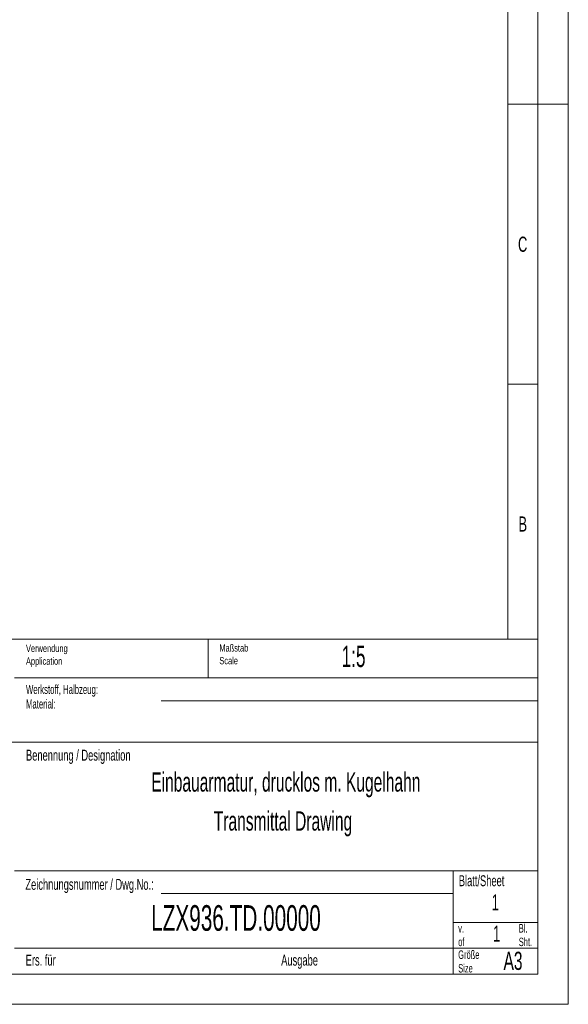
# Model space of a CAD drawing. Header units: millimetres. Extents: x 0 to 420, y 0 to 297.
# Tile 4 of 5: x 329 to 420, y 0 to 162. Entities that reach past the tile are written whole.
import ezdxf

# ---------------------------------------------------------------- set-up
doc = ezdxf.new("R2010")
doc.units = ezdxf.units.MM
doc.styles.add('SLDTEXTSTYLE0', font='TXT', dxfattribs={"width": 0.638186})
doc.styles.add('SLDTEXTSTYLE1', font='TXT', dxfattribs={"width": 0.605})

# ---------------------------------------------------------------- blocks, each defined once
blk = doc.blocks.new('SW_NOTE_1')
at = {"color": 0, "linetype": 'Continuous', "lineweight": 0, "char_height": 1.2, "attachment_point": 1, "style": 'SLDTEXTSTYLE0'}
for s, insert in [('Maßstab', (0, 1.55)), ('Scale', (0, -0.55))]:
    blk.add_mtext(s, dxfattribs=dict(at, insert=insert))
blk = doc.blocks.new('SW_NOTE_2')
at = {"color": 0, "linetype": 'Continuous', "lineweight": 0, "char_height": 1.4, "attachment_point": 1, "style": 'SLDTEXTSTYLE0'}
for s, insert in [('Größe', (0, 1.8)), ('Size', (0, -0.44))]:
    blk.add_mtext(s, dxfattribs=dict(at, insert=insert))
blk = doc.blocks.new('SW_NOTE_3')
at = {"color": 0, "linetype": 'Continuous', "lineweight": 0, "char_height": 1.5, "attachment_point": 1, "style": 'SLDTEXTSTYLE0'}
for s, insert in [('Werkstoff, Halbzeug:', (0, 1.93)), ('Material:', (0, -0.47))]:
    blk.add_mtext(s, dxfattribs=dict(at, insert=insert))
blk = doc.blocks.new('SW_NOTE_4')
at = {"color": 0, "linetype": 'Continuous', "lineweight": 0, "char_height": 1.2, "attachment_point": 1, "style": 'SLDTEXTSTYLE0'}
for s, insert in [('Verwendung', (0, 1.55)), ('Application', (0, -0.55))]:
    blk.add_mtext(s, dxfattribs=dict(at, insert=insert))
blk = doc.blocks.new('SW_NOTE_5')
at = {"color": 0, "linetype": 'Continuous', "lineweight": 0, "char_height": 1.4, "attachment_point": 1, "style": 'SLDTEXTSTYLE0'}
for s, insert in [('Bl.', (0, 1.8)), ('Sht.', (0, -0.44))]:
    blk.add_mtext(s, dxfattribs=dict(at, insert=insert))
blk = doc.blocks.new('SW_NOTE_7')
at = {"color": 0, "linetype": 'Continuous', "lineweight": 0, "char_height": 1.4, "attachment_point": 1, "style": 'SLDTEXTSTYLE0'}
for s, insert in [('v.', (0, 1.8)), ('of', (0, -0.44))]:
    blk.add_mtext(s, dxfattribs=dict(at, insert=insert))

msp = doc.modelspace()

# ---------------------------------------------------------------- linework, layer by layer
at = {"color": 133, "linetype": 'Continuous', "lineweight": 0}
for p, q in [((420, 0), (420, 297)), ((415, 292), (415, 5)), ((410, 60.25), (410, 287)), ((415, 148.5), (410, 148.5)), ((415, 148.5), (420, 148.5)), ((415, 102.333), (410, 102.333)), ((232.12, 60.25), (415, 60.25)), ((360.6, 60.25), (360.6, 53.875)), ((328.64, 53.875), (415, 53.875)), ((352.82, 50.043), (415, 50.043)), ((285.46, 43.25), (415, 43.25)), ((328.64, 22), (415, 22)), ((401, 22), (401, 5)), ((352.82, 18.295), (401, 18.295)), ((401, 13.5), (415, 13.5)), ((328.64, 9.25), (415, 9.25)), ((5, 5), (415, 5)), ((0, 0), (420, 0))]:
    msp.add_line(p, q, dxfattribs=at)

# ---------------------------------------------------------------- block references
at = {"color": 254, "linetype": 'Continuous', "lineweight": 0}
for name, p in [('SW_NOTE_4', (330.538, 57.771)), ('SW_NOTE_1', (362.438, 57.851)), ('SW_NOTE_3', (330.538, 50.771)), ('SW_NOTE_5', (411.837, 11.439)), ('SW_NOTE_7', (401.837, 11.439)), ('SW_NOTE_2', (401.837, 7.089))]:
    msp.add_blockref(name, p, dxfattribs=at)

# ---------------------------------------------------------------- texts
at = {"color": 254, "linetype": 'Continuous', "lineweight": 0, "style": 'SLDTEXTSTYLE0'}
for s, insert, char_height, attachment_point in [('C', (412.47, 126.651), 2.5, 2), ('B', (412.488, 80.485), 2.5, 2), ('Benennung / Designation', (330.538, 41.999), 1.8, 1), ('Blatt/Sheet', (401.938, 21.289), 1.80002, 1), ('Zeichnungsnummer / Dwg.No.:', (330.438, 20.689), 1.80002, 1), ('Ers. für', (330.488, 8.189), 1.8, 1), ('Ausgabe', (372.637, 8.189), 1.8, 1), ('A3', (409.316, 8.672), 3, 1)]:
    msp.add_mtext(s, dxfattribs=dict(at, insert=insert, char_height=char_height, attachment_point=attachment_point))
at = {"color": 7, "linetype": 'Continuous', "lineweight": 0, "style": 'SLDTEXTSTYLE1'}
for s, insert, char_height, attachment_point in [('1:5', (382.61, 59.15), 3.5, 1), ('Einbauarmatur, drucklos m. Kugelhahn', (373.401, 38.266), 3.175, 2), ('Transmittal Drawing', (372.93, 31.834), 3.175, 2), ('1', (407.349, 18.145), 2.646, 1), ('LZX936.TD.00000', (365.181, 16.36), 4.23333, 2), ('1', (407.575, 12.988), 2.646, 1)]:
    msp.add_mtext(s, dxfattribs=dict(at, insert=insert, char_height=char_height, attachment_point=attachment_point))

doc.saveas('drawing.dxf')
